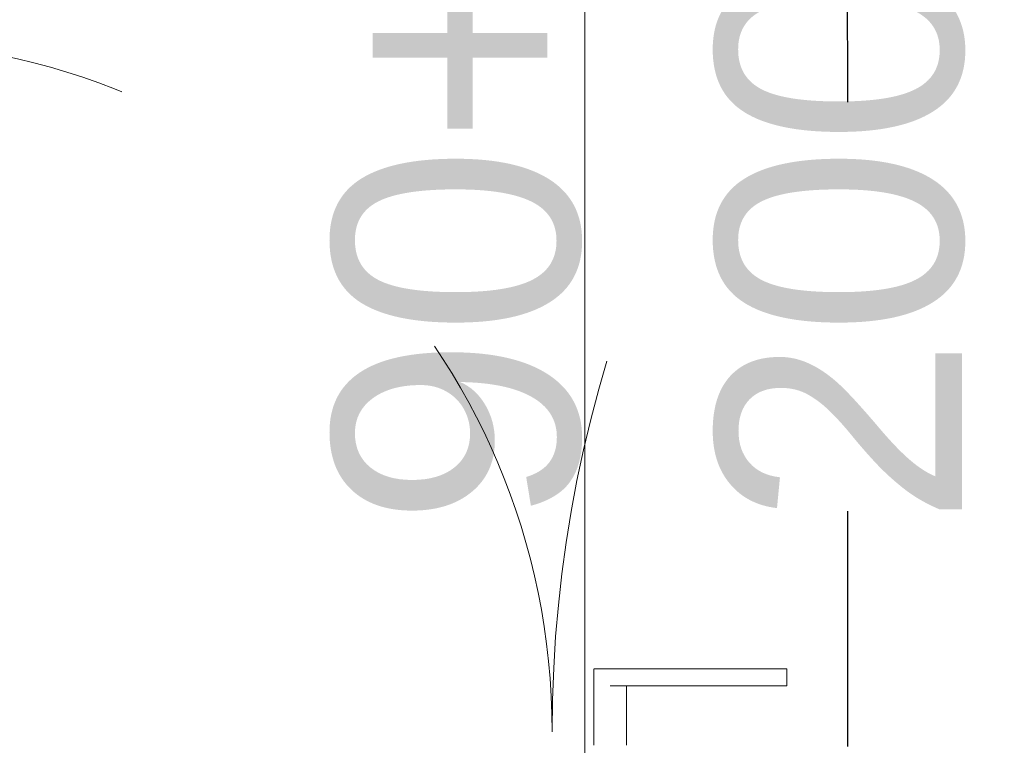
# Model space of a CAD drawing. Header units: centimetres. Extents: x -1631 to 21770, y -8842 to 3590.
# Tile 60 of 87: x 353 to 425, y 1020 to 1073. Entities that reach past the tile are written whole.
import ezdxf

# ---------------------------------------------------------------- set-up
doc = ezdxf.new("R2010")
doc.units = ezdxf.units.CM
doc.linetypes.add('Dash', pattern=[60, 30, -30])
for name, color, linetype, lineweight in [('A-DETL', 90, 'Continuous', 9), ('A-DOOR', 31, 'Continuous', 13), ('A-DOOR-HDLN', 31, 'Dash', 9), ('A-DOOR-IDEN', 31, 'Continuous', 13)]:
    doc.layers.add(name, color=color, linetype=linetype, lineweight=lineweight)
doc.styles.add('Arial_8', font='arial.ttf', dxfattribs={"height": 18})

# ---------------------------------------------------------------- blocks, each defined once
blk = doc.blocks.new('Schueco_FWS_ADS-75-SimplySmart_inw_Family-02 - FWS SI insert unit 90-2368450-5_piętro III __10_50 m_ - stan projektowany')
at = {"layer": 'A-DOOR'}
for p, q in [((16.201, -6.6), (16.201, -10.95)), ((18.599, -10.95), (18.599, -6.6)), ((4.443, -10.95), (4.443, -12.2)), ((5.234, -10.95), (17.4, -10.95)), ((18.599, -12.2), (18.599, -10.95)), ((17.4, -12.2), (5.234, -12.2)), ((18.558, -12.2), (17.4, -12.2))]:
    blk.add_line(p, q, dxfattribs=at)
at = {"layer": 'A-DOOR', "flags": 128}
for points in [[(4.459, -10.95), (4.443, -10.95), (4.459, -10.95), (4.503, -10.95), (4.577, -10.95), (4.675, -10.95), (4.795, -10.95), (4.931, -10.95), (5.08, -10.95), (5.234, -10.95)], [(5.234, -12.2), (5.08, -12.2), (4.931, -12.2), (4.795, -12.2), (4.675, -12.2), (4.577, -12.2), (4.503, -12.2), (4.459, -12.2), (4.443, -12.2), (4.459, -12.2)]]:
    blk.add_lwpolyline(points, dxfattribs=at)
at = {"layer": 'A-DOOR-HDLN'}
for centre, radius, start, end in [((-72.3, -7.6), 93.95, 270, 0), ((72.3, -7.6), 50.65, 180, 270)]:
    blk.add_arc(centre, radius, start, end, dxfattribs=at)
blk = doc.blocks.new('etykieta drzwi wymiar i kategoria - Aluprof Curtain Door - etykieta drzwi 1S góra-2374516-5_piętro III __10_50 m_ - stan projektowany')
at = {"layer": 'A-DOOR-IDEN'}
for q in [(0, 0.59844), (0, -0.59844)]:
    blk.add_line((0, 0), q, dxfattribs=at)

msp = doc.modelspace()

# ---------------------------------------------------------------- linework, layer by layer
at = {"layer": 'A-DETL', "linetype": 'Dash', "lineweight": 25}
msp.add_open_spline([(-555.623, 1472.575), (-478.908, 1472.575), (-450.623, 1472.575), (-439.123, 1472.575), (-439.123, 1461.075), (-439.123, 1432.79), (-439.123, 1329.11), (-439.123, 1326.281), (-439.123, 1289.326), (-402.167, 1289.326), (-399.339, 1289.326), (54.377, 1289.326), (347.204, 1289.326), (391.666, 1289.326), (413.877, 1267.114), (413.877, 1211.148), (413.877, 1019.9)], degree=3, knots=[0, 0, 0, 0, 1.274059, 1.834911, 2.395763, 3.964714, 5.438832, 7.007784, 7.847024, 8.686264, 14.083246, 22.278473, 30.929004, 34.961158, 36.402966, 39.45005, 39.45005, 39.45005, 39.45005], dxfattribs=at)

# ---------------------------------------------------------------- block references
at = {"layer": 'A-DOOR', "rotation": 180}
msp.add_blockref('Schueco_FWS_ADS-75-SimplySmart_inw_Family-02 - FWS SI insert unit 90-2368450-5_piętro III __10_50 m_ - stan projektowany', (413.877, 1013.376), dxfattribs=at)
at = {"layer": 'A-DOOR-IDEN', "xscale": 99.99999999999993, "yscale": 99.99999999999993, "zscale": 99.99999999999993}
msp.add_blockref('etykieta drzwi wymiar i kategoria - Aluprof Curtain Door - etykieta drzwi 1S góra-2374516-5_piętro III __10_50 m_ - stan projektowany', (394.627, 1051.568), dxfattribs=at)

# ---------------------------------------------------------------- texts
at = {"layer": 'A-DOOR-IDEN', "insert": (399.348, 1036.01), "char_height": 18, "width": 70.8, "attachment_point": 4, "rotation": 90, "line_spacing_factor": 0.936439, "style": 'Arial_8'}
msp.add_mtext('\\pt127.00008,253.99998,381.00006,507.99996,635.00004,761.99994,889.00002,1015.99992,1143,1270.00008,1396.99998,1524.00006,1650.99996,1778.00004,1904.99994,2032.00002,2158.99992,2286,2413.00008,2539.99998,2667.00006,2793.99996,2921.00004,3047.99994,3175.00002,3301.99992,3429,3556.00008,3682.99998,3810.00006,3936.99996,4064.00004;90+50\\P200', dxfattribs=at)

doc.saveas('drawing.dxf')
